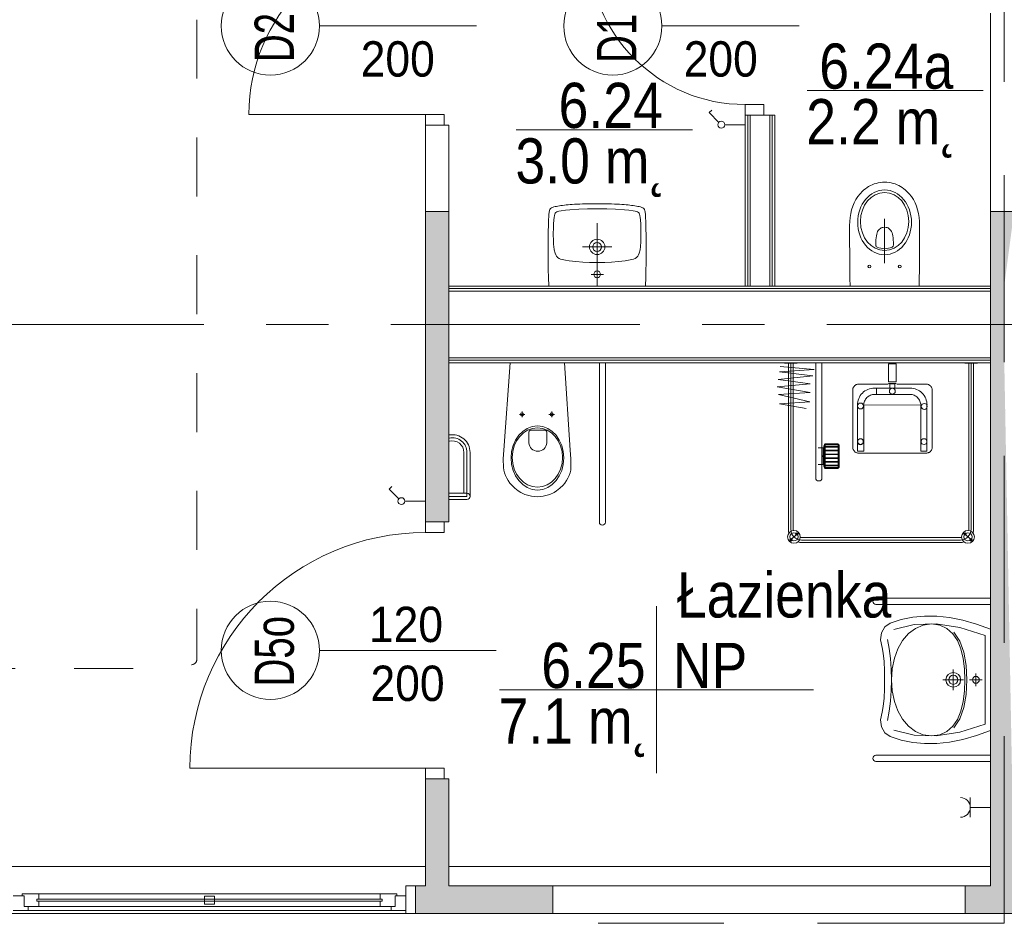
# Model space of a CAD drawing. Header units: centimetres. Extents: x -2424 to 1783, y 5 to 2907.
# Tile 30 of 94: x -529 to -28, y 103 to 564. Entities that reach past the tile are written whole.
import ezdxf

# ---------------------------------------------------------------- set-up
doc = ezdxf.new("R2010")
doc.units = ezdxf.units.CM
for name, pattern in [('Dash', [60, 30, -30]), ('Długa kreska', [142.875, 95.25, -47.625]), ('Oś', [222.25, 127, -31.75, 31.75, -31.75])]:
    doc.linetypes.add(name, pattern=pattern)
for name, color, linetype, lineweight in [('A-ANNO-NOTE', 131, 'Continuous', 9), ('A-AREA-IDEN', 2, 'Continuous', 13), ('A-DETL', 90, 'Continuous', 9), ('A-DETL-GENF', 92, 'Continuous', 13), ('A-DETL-MEDM', 33, 'Continuous', 13), ('A-DOOR', 31, 'Continuous', 13), ('A-GLAZ', 151, 'Continuous', 13), ('A-WALL', 113, 'Continuous', 13), ('A-WALL-FNSH', 113, 'Continuous', 13), ('E-ELEC-EQPM', 71, 'Continuous', 9), ('P-SANR-FIXT', 6, 'Continuous', 9), ('S-GRID', 1, 'Continuous', 13)]:
    doc.layers.add(name, color=color, linetype=linetype, lineweight=lineweight)
doc.layers.add('A-WALL-PATT', color=111, linetype='Continuous', lineweight=13, plot=False)
doc.styles.add('Arial', font='arial.ttf', dxfattribs={"width": 0.9, "height": 18})
doc.styles.add('Arial_1', font='arial.ttf', dxfattribs={"width": 0.7, "height": 20})
doc.styles.add('Arial_10', font='arial.ttf', dxfattribs={"width": 0.85, "height": 23})

msp = doc.modelspace()

# ---------------------------------------------------------------- linework, layer by layer
at = {"layer": 'A-ANNO-NOTE', "color": 251, "lineweight": 9}
for p, q in [((-296.62, 560.33), (-376.62, 560.33)), ((-296.62, 560.33), (-376.62, 560.33)), ((-132.12, 560.33), (-202.12, 560.33)), ((-132.12, 560.33), (-202.12, 560.33)), ((-286.62, 242.33), (-376.62, 242.33)), ((-286.62, 242.33), (-376.62, 242.33))]:
    msp.add_line(p, q, dxfattribs=at)
for centre in [(-401.62, 560.33), (-227.12, 560.33), (-401.62, 242.33)]:
    msp.add_circle(centre, 25, dxfattribs=at)
at = {"layer": 'A-AREA-IDEN', "color": 251, "lineweight": 9}
for p, q in [((-38.41, 527.51), (-128.16, 527.51)), ((-186.59, 507.51), (-276.35, 507.51)), ((-204.9, 264.78), (-204.9, 222.28)), ((-195.15, 222.28), (-284.9, 222.28)), ((-284.9, 222.28), (-124.9, 222.28)), ((-204.9, 222.28), (-204.9, 179.78))]:
    msp.add_line(p, q, dxfattribs=at)
at = {"layer": 'A-DETL', "color": 251, "linetype": 'Długa kreska', "lineweight": 9}
for q in [(-27.62, 800.33), (-234.62, 103.33)]:
    msp.add_line((-27.62, 103.33), q, dxfattribs=at)
at = {"layer": 'A-DETL', "color": 251, "linetype": 'Dash', "lineweight": 9}
msp.add_open_spline([(-561.62, 233.02), (-511.61, 233.02), (-497.78, 233.02), (-439.12, 233.02), (-439.12, 251.36), (-439.12, 296.62), (-439.12, 1289.33), (-439.12, 1326.28), (-439.12, 1329.11), (-439.12, 1432.79), (-439.12, 1435.62), (-439.12, 1472.57), (-476.08, 1472.57), (-478.91, 1472.57), (-555.62, 1472.57)], degree=3, knots=[0, 0, 0, 0, 1.339676, 2.332925, 3.669947, 15.221807, 26.977257, 38.268666, 39.837617, 41.033347, 42.602298, 43.441538, 44.280778, 45.554838, 45.554838, 45.554838, 45.554838], dxfattribs=at)
at = {"layer": 'A-DETL-GENF', "color": 251, "lineweight": 9}
for p, q in [((-150.12, 520.33), (-159.62, 520.33)), ((-159.62, 520.33), (-159.62, 514.83)), ((-150.12, 514.83), (-150.12, 520.33)), ((-322.62, 515.33), (-313.12, 515.33)), ((-322.62, 509.83), (-322.62, 515.33)), ((-313.12, 515.33), (-313.12, 509.83)), ((-159.62, 514.83), (-150.12, 514.83)), ((-313.12, 509.83), (-322.62, 509.83)), ((-322.62, 302.33), (-322.62, 307.83)), ((-322.62, 307.83), (-313.12, 307.83)), ((-313.12, 307.83), (-313.12, 302.33)), ((-313.12, 302.33), (-322.62, 302.33)), ((-322.62, 182.33), (-313.12, 182.33)), ((-322.62, 176.83), (-322.62, 182.33)), ((-313.12, 182.33), (-313.12, 176.83)), ((-313.12, 176.83), (-322.62, 176.83))]:
    msp.add_line(p, q, dxfattribs=at)
at = {"layer": 'A-DETL-MEDM', "color": 251, "lineweight": 9}
for p, q in [((-150.12, 520.33), (-159.62, 520.33)), ((-159.62, 520.33), (-159.62, 514.83)), ((-150.12, 514.83), (-150.12, 520.33)), ((-313.12, 515.33), (-322.62, 515.33)), ((-322.62, 515.33), (-322.62, 509.83)), ((-313.12, 509.83), (-313.12, 515.33)), ((-159.62, 514.83), (-150.12, 514.83)), ((-322.62, 509.83), (-313.12, 509.83)), ((-322.62, 302.33), (-322.62, 307.83)), ((-322.62, 307.83), (-313.12, 307.83)), ((-313.12, 307.83), (-313.12, 302.33)), ((-313.12, 302.33), (-322.62, 302.33)), ((-313.12, 182.33), (-322.62, 182.33)), ((-322.62, 182.33), (-322.62, 176.83)), ((-313.12, 176.83), (-313.12, 182.33)), ((-322.62, 176.83), (-313.12, 176.83))]:
    msp.add_line(p, q, dxfattribs=at)
at = {"layer": 'A-DOOR', "color": 251, "lineweight": 9}
for p, q in [((-322.62, 515.33), (-412.62, 515.33)), ((-322.62, 182.33), (-442.62, 182.33))]:
    msp.add_line(p, q, dxfattribs=at)
for centre, radius, start, end in [((-322.62, 515.33), 90, 90, 180), ((-159.62, 600.33), 80, 180, 270), ((-322.62, 182.33), 120, 90, 180)]:
    msp.add_arc(centre, radius, start, end, dxfattribs=at)
at = {"layer": 'A-GLAZ', "color": 251, "lineweight": 9}
for p, q in [((-527.12, 117.33), (-532.62, 117.33)), ((-519.62, 118.33), (-528.12, 118.33)), ((-528.12, 118.33), (-528.12, 117.33)), ((-528.12, 117.33), (-527.12, 117.33)), ((-527.12, 117.33), (-527.12, 111.83)), ((-527.12, 111.83), (-527.12, 117.33)), ((-344.62, 115.58), (-520.62, 115.58)), ((-520.62, 115.58), (-520.62, 114.58)), ((-520.62, 114.58), (-520.62, 115.58)), ((-520.62, 115.58), (-519.62, 115.58)), ((-519.62, 115.58), (-519.62, 118.33)), ((-519.62, 118.33), (-345.62, 118.33)), ((-430.12, 117.08), (-435.12, 117.08)), ((-435.12, 117.08), (-435.12, 113.08)), ((-430.12, 113.08), (-430.12, 117.08)), ((-345.62, 118.33), (-345.62, 115.58)), ((-337.12, 118.33), (-345.62, 118.33)), ((-345.62, 115.58), (-344.62, 115.58)), ((-344.62, 114.58), (-344.62, 115.58)), ((-344.62, 115.58), (-344.62, 114.58)), ((-338.12, 111.83), (-338.12, 117.33)), ((-338.12, 117.33), (-337.12, 117.33)), ((-338.12, 117.33), (-338.12, 111.83)), ((-332.62, 117.33), (-338.12, 117.33)), ((-337.12, 117.33), (-337.12, 118.33)), ((-332.62, 109.83), (-332.62, 117.33)), ((-527.12, 111.83), (-519.62, 111.83)), ((-525.12, 111.83), (-527.12, 111.83)), ((-525.12, 109.83), (-525.12, 111.83)), ((-520.62, 114.58), (-344.62, 114.58)), ((-519.62, 114.58), (-520.62, 114.58)), ((-519.62, 111.83), (-519.62, 114.58)), ((-519.62, 111.83), (-345.62, 111.83)), ((-435.12, 113.08), (-430.12, 113.08)), ((-344.62, 114.58), (-345.62, 114.58)), ((-345.62, 114.58), (-345.62, 111.83)), ((-345.62, 111.83), (-338.12, 111.83)), ((-338.12, 111.83), (-340.12, 111.83)), ((-340.12, 111.83), (-340.12, 109.83)), ((-532.62, 109.83), (-525.12, 109.83)), ((-332.62, 109.83), (-532.62, 109.83)), ((-525.12, 109.83), (-340.12, 109.83)), ((-340.12, 109.83), (-332.62, 109.83))]:
    msp.add_line(p, q, dxfattribs=at)
at = {"layer": 'A-WALL', "color": 251, "lineweight": 9}
for p, q in [((-34.62, 566.83), (-34.62, 465.83)), ((-158.37, 514.83), (-158.37, 427.83)), ((-157.12, 514.83), (-157.12, 427.83)), ((-147.12, 514.83), (-150.12, 514.83)), ((-147.12, 514.83), (-147.12, 427.83)), ((-145.87, 514.83), (-145.87, 427.83)), ((-322.62, 509.83), (-322.62, 465.83)), ((-310.62, 509.83), (-313.12, 509.83)), ((-310.62, 465.83), (-310.62, 509.83)), ((-322.62, 465.83), (-322.62, 307.83)), ((-310.62, 465.83), (-322.62, 465.83)), ((-310.62, 307.83), (-310.62, 465.83)), ((-34.62, 465.83), (-34.62, 122.33)), ((-22.62, 465.83), (-34.62, 465.83)), ((-34.62, 426.58), (-310.62, 426.58)), ((-157.12, 427.83), (-147.12, 427.83)), ((-310.62, 425.33), (-310.62, 391.33)), ((-34.62, 425.33), (-310.62, 425.33)), ((-34.62, 391.33), (-34.62, 425.33)), ((-34.62, 391.33), (-310.62, 391.33)), ((-34.62, 390.08), (-310.62, 390.08)), ((-313.12, 307.83), (-310.62, 307.83)), ((-322.62, 176.83), (-322.62, 122.33)), ((-310.62, 176.83), (-313.12, 176.83)), ((-310.62, 122.33), (-310.62, 176.83)), ((-555.62, 132.33), (-322.62, 132.33)), ((-310.62, 132.33), (-34.62, 132.33)), ((-327.62, 122.33), (-332.62, 122.33)), ((-332.62, 122.33), (-332.62, 117.33)), ((-322.62, 122.33), (-327.62, 122.33)), ((-327.62, 122.33), (-327.62, 108.33)), ((-257.62, 122.33), (-310.62, 122.33)), ((-257.62, 108.33), (-257.62, 122.33)), ((-47.62, 122.33), (-257.62, 122.33)), ((-34.62, 122.33), (-47.62, 122.33)), ((-47.62, 122.33), (-47.62, 108.33)), ((-332.62, 108.33), (-913.62, 108.33)), ((-332.62, 109.83), (-332.62, 108.33)), ((-332.62, 108.33), (-327.62, 108.33)), ((-327.62, 108.33), (-257.62, 108.33)), ((-257.62, 108.33), (-47.62, 108.33)), ((-47.62, 108.33), (22.38, 108.33))]:
    msp.add_line(p, q, dxfattribs=at)
at = {"layer": 'A-WALL-FNSH', "color": 251, "lineweight": 9}
for p, q in [((-159.62, 514.83), (-159.62, 427.83)), ((-144.62, 514.83), (-147.12, 514.83)), ((-144.62, 427.83), (-144.62, 514.83)), ((-34.62, 427.83), (-310.62, 427.83)), ((-310.62, 388.83), (-34.62, 388.83))]:
    msp.add_line(p, q, dxfattribs=at)
at = {"layer": 'A-WALL-PATT', "color": 251, "linetype": 'Continuous', "lineweight": 9, "extrusion": (0, 0, -1)}
for points in [[(322.62, 307.83), (310.62, 465.83), (322.62, 465.83)], [(310.62, 465.83), (322.62, 307.83), (313.12, 307.83)], [(310.62, 465.83), (313.12, 307.83), (310.62, 307.83)], [(22.62, 122.33), (34.62, 465.83), (34.62, 122.33)], [(34.62, 465.83), (22.62, 122.33), (27.62, 388.33)], [(34.62, 465.83), (27.62, 388.33), (27.62, 428.33)], [(27.62, 428.33), (22.62, 465.83), (34.62, 465.83)], [(322.62, 122.33), (310.62, 176.83), (322.62, 176.83)], [(310.62, 176.83), (322.62, 122.33), (313.12, 122.33)], [(310.62, 176.83), (313.12, 122.33), (310.62, 122.33)], [(327.62, 108.33), (257.62, 122.33), (327.62, 122.33)], [(257.62, 122.33), (327.62, 108.33), (257.62, 108.33)], [(47.62, 108.33), (-22.38, 122.33), (47.62, 122.33)], [(-22.38, 122.33), (47.62, 108.33), (-22.38, 108.33)]]:
    msp.add_solid(points, dxfattribs=at)
at = {"layer": 'E-ELEC-EQPM', "color": 251, "lineweight": 9}
for p, q in [((-178.05, 516.21), (-176.74, 517.52)), ((-173.11, 511.26), (-178.05, 516.21)), ((-170.12, 510.03), (-159.62, 510.03)), ((-341.05, 324.51), (-339.74, 325.82)), ((-336.11, 319.56), (-341.05, 324.51)), ((-333.12, 318.33), (-322.62, 318.33)), ((-44.96, 167.33), (-44.96, 157.33)), ((-44.96, 162.33), (-34.62, 162.33))]:
    msp.add_line(p, q, dxfattribs=at)
for centre in [(-171.87, 510.03), (-334.87, 318.33)]:
    msp.add_circle(centre, 1.75, dxfattribs=at)
msp.add_arc((-49.96, 162.33), 5, 270, 90, dxfattribs=at)
at = {"layer": 'P-SANR-FIXT', "color": 251, "lineweight": 9}
for p, q in [((-99.14, 476.85), (-99.86, 476.21)), ((-98.4, 477.45), (-99.14, 476.85)), ((-97.59, 478.01), (-98.4, 477.45)), ((-96.75, 478.53), (-97.59, 478.01)), ((-95.86, 479.03), (-96.75, 478.53)), ((-94.95, 479.47), (-95.86, 479.03)), ((-93.99, 479.86), (-94.95, 479.47)), ((-92.98, 480.18), (-93.99, 479.86)), ((-91.94, 480.46), (-92.98, 480.18)), ((-90.88, 480.65), (-91.94, 480.46)), ((-89.77, 480.78), (-90.88, 480.65)), ((-88.61, 480.83), (-89.77, 480.78)), ((-87.48, 480.78), (-88.61, 480.83)), ((-86.37, 480.65), (-87.48, 480.78)), ((-85.31, 480.46), (-86.37, 480.65)), ((-84.27, 480.18), (-85.31, 480.46)), ((-83.26, 479.86), (-84.27, 480.18)), ((-82.3, 479.47), (-83.26, 479.86)), ((-81.38, 479.03), (-82.3, 479.47)), ((-80.5, 478.53), (-81.38, 479.03)), ((-79.66, 478.01), (-80.5, 478.53)), ((-78.84, 477.45), (-79.66, 478.01)), ((-78.1, 476.85), (-78.84, 477.45)), ((-77.39, 476.21), (-78.1, 476.85)), ((-103.31, 471.9), (-104.15, 470.27)), ((-102.32, 473.45), (-103.31, 471.9)), ((-101.16, 474.88), (-102.32, 473.45)), ((-99.86, 476.21), (-101.16, 474.88)), ((-76.08, 474.88), (-77.39, 476.21)), ((-74.92, 473.45), (-76.08, 474.88)), ((-73.94, 471.9), (-74.92, 473.45)), ((-73.1, 470.27), (-73.94, 471.9)), ((-259.23, 466.79), (-259.41, 466.2)), ((-259.33, 466.5), (-259.23, 466.79)), ((-259.23, 466.79), (-258.88, 467.3)), ((-258.88, 467.3), (-259.23, 466.79)), ((-258.88, 467.3), (-258.43, 467.67)), ((-258.43, 467.67), (-258.88, 467.3)), ((-258.43, 467.67), (-257.87, 467.93)), ((-257.87, 467.93), (-258.43, 467.67)), ((-257.87, 467.93), (-257.23, 468.15)), ((-257.23, 468.15), (-257.87, 467.93)), ((-257.23, 468.15), (-256.56, 468.33)), ((-256.56, 468.33), (-257.23, 468.15)), ((-256.56, 468.33), (-255.87, 468.47)), ((-255.87, 468.47), (-256.56, 468.33)), ((-255.87, 468.47), (-255.12, 468.63)), ((-255.12, 468.63), (-255.87, 468.47)), ((-255.12, 468.63), (-254.35, 468.73)), ((-254.35, 468.73), (-255.12, 468.63)), ((-254.35, 468.73), (-253.55, 468.87)), ((-253.55, 468.87), (-254.35, 468.73)), ((-253.55, 468.87), (-252.73, 468.97)), ((-252.73, 468.97), (-253.55, 468.87)), ((-252.73, 468.97), (-251.82, 469.08)), ((-251.82, 469.08), (-252.73, 468.97)), ((-251.82, 469.08), (-250.89, 469.19)), ((-250.89, 469.19), (-251.82, 469.08)), ((-251.26, 466.58), (-249.03, 466.76)), ((-250.89, 469.19), (-249.9, 469.27)), ((-249.9, 469.27), (-250.89, 469.19)), ((-249.9, 469.27), (-248.87, 469.35)), ((-248.87, 469.35), (-249.9, 469.27)), ((-249.03, 466.76), (-244.52, 467)), ((-248.87, 469.35), (-247.77, 469.45)), ((-247.77, 469.45), (-248.87, 469.35)), ((-247.77, 469.45), (-246.58, 469.53)), ((-246.58, 469.53), (-247.77, 469.45)), ((-246.58, 469.53), (-245.32, 469.59)), ((-245.32, 469.59), (-246.58, 469.53)), ((-245.32, 469.59), (-243.97, 469.67)), ((-243.97, 469.67), (-245.32, 469.59)), ((-244.52, 467), (-240.02, 467.14)), ((-243.97, 469.67), (-242.5, 469.72)), ((-242.5, 469.72), (-243.97, 469.67)), ((-242.5, 469.72), (-240.9, 469.77)), ((-240.9, 469.77), (-242.5, 469.72)), ((-240.9, 469.77), (-239.17, 469.8)), ((-239.17, 469.8), (-240.9, 469.77)), ((-240.02, 467.14), (-237.76, 467.22)), ((-239.17, 469.8), (-237.23, 469.83)), ((-237.23, 469.83), (-239.17, 469.8)), ((-237.76, 467.22), (-236.59, 467.24)), ((-237.23, 469.83), (-232.99, 469.83)), ((-232.99, 469.83), (-237.23, 469.83)), ((-236.59, 467.24), (-235.92, 467.24)), ((-235.92, 467.24), (-235.12, 467.27)), ((-235.12, 467.27), (-234.32, 467.24)), ((-234.32, 467.24), (-233.63, 467.24)), ((-233.63, 467.24), (-232.49, 467.22)), ((-232.99, 469.83), (-231.07, 469.8)), ((-231.07, 469.8), (-232.99, 469.83)), ((-232.49, 467.22), (-230.22, 467.14)), ((-231.07, 469.8), (-229.32, 469.77)), ((-229.32, 469.77), (-231.07, 469.8)), ((-230.22, 467.14), (-225.72, 467)), ((-229.32, 469.77), (-227.75, 469.72)), ((-227.75, 469.72), (-229.32, 469.77)), ((-227.75, 469.72), (-226.28, 469.67)), ((-226.28, 469.67), (-227.75, 469.72)), ((-226.28, 469.67), (-224.92, 469.59)), ((-224.92, 469.59), (-226.28, 469.67)), ((-225.72, 467), (-221.22, 466.76)), ((-224.92, 469.59), (-223.64, 469.53)), ((-223.64, 469.53), (-224.92, 469.59)), ((-223.64, 469.53), (-222.47, 469.45)), ((-222.47, 469.45), (-223.64, 469.53)), ((-222.47, 469.45), (-221.38, 469.35)), ((-221.38, 469.35), (-222.47, 469.45)), ((-221.38, 469.35), (-220.32, 469.27)), ((-220.32, 469.27), (-221.38, 469.35)), ((-221.22, 466.76), (-218.98, 466.58)), ((-220.32, 469.27), (-219.33, 469.19)), ((-219.33, 469.19), (-220.32, 469.27)), ((-219.33, 469.19), (-218.4, 469.08)), ((-218.4, 469.08), (-219.33, 469.19)), ((-218.4, 469.08), (-217.52, 468.97)), ((-217.52, 468.97), (-218.4, 469.08)), ((-217.52, 468.97), (-216.69, 468.87)), ((-216.69, 468.87), (-217.52, 468.97)), ((-216.69, 468.87), (-215.87, 468.73)), ((-215.87, 468.73), (-216.69, 468.87)), ((-215.87, 468.73), (-215.12, 468.63)), ((-215.12, 468.63), (-215.87, 468.73)), ((-215.12, 468.63), (-214.38, 468.47)), ((-214.38, 468.47), (-215.12, 468.63)), ((-214.38, 468.47), (-213.66, 468.33)), ((-213.66, 468.33), (-214.38, 468.47)), ((-213.66, 468.33), (-212.99, 468.15)), ((-212.99, 468.15), (-213.66, 468.33)), ((-212.99, 468.15), (-212.38, 467.93)), ((-212.38, 467.93), (-212.99, 468.15)), ((-212.38, 467.93), (-211.82, 467.67)), ((-211.82, 467.67), (-212.38, 467.93)), ((-211.82, 467.67), (-211.34, 467.3)), ((-211.34, 467.3), (-211.82, 467.67)), ((-211.34, 467.3), (-211.02, 466.79)), ((-211.02, 466.79), (-211.34, 467.3)), ((-211.02, 466.79), (-210.81, 466.2)), ((-105.43, 466.72), (-105.85, 464.82)), ((-104.86, 468.54), (-105.43, 466.72)), ((-104.15, 470.27), (-104.86, 468.54)), ((-72.38, 468.54), (-73.1, 470.27)), ((-71.82, 466.72), (-72.38, 468.54)), ((-71.37, 464.82), (-71.82, 466.72)), ((-259.87, 461.44), (-259.84, 462.1)), ((-259.84, 462.1), (-259.81, 462.77)), ((-259.81, 462.77), (-259.79, 463.41)), ((-259.79, 463.41), (-259.76, 464.05)), ((-259.76, 464.05), (-259.71, 464.63)), ((-259.71, 464.63), (-259.63, 465.19)), ((-259.63, 465.19), (-259.55, 465.7)), ((-259.55, 465.7), (-259.44, 466.2)), ((-259.44, 466.2), (-259.33, 466.5)), ((-257.33, 459.39), (-257.15, 461.65)), ((-257.15, 461.65), (-257.02, 462.77)), ((-257.02, 462.77), (-256.83, 463.86)), ((-256.83, 463.86), (-256.67, 464.42)), ((-256.67, 464.42), (-256.48, 464.93)), ((-256.48, 464.93), (-256.32, 465.16)), ((-256.32, 465.16), (-256.14, 465.38)), ((-256.14, 465.38), (-255.66, 465.67)), ((-255.66, 465.67), (-255.15, 465.88)), ((-255.15, 465.88), (-254.59, 466.04)), ((-254.59, 466.04), (-253.5, 466.26)), ((-253.5, 466.26), (-251.26, 466.58)), ((-218.98, 466.58), (-216.75, 466.26)), ((-216.75, 466.26), (-215.65, 466.04)), ((-215.65, 466.04), (-215.1, 465.88)), ((-215.1, 465.88), (-214.56, 465.67)), ((-214.56, 465.67), (-214.08, 465.38)), ((-214.08, 465.38), (-213.9, 465.16)), ((-213.9, 465.16), (-213.76, 464.93)), ((-213.76, 464.93), (-213.55, 464.42)), ((-213.55, 464.42), (-213.42, 463.86)), ((-213.42, 463.86), (-213.23, 462.77)), ((-213.23, 462.77), (-213.1, 461.65)), ((-213.1, 461.65), (-212.91, 459.39)), ((-210.81, 466.2), (-210.7, 465.7)), ((-210.7, 465.7), (-210.59, 465.19)), ((-210.59, 465.19), (-210.54, 464.63)), ((-210.54, 464.63), (-210.49, 464.05)), ((-210.49, 464.05), (-210.46, 463.41)), ((-210.46, 463.41), (-210.43, 462.77)), ((-210.43, 462.77), (-210.41, 462.1)), ((-210.41, 462.1), (-210.38, 461.44)), ((-106.17, 462.85), (-106.37, 460.8)), ((-105.85, 464.82), (-106.17, 462.85)), ((-88.62, 439.6), (-88.62, 462.08)), ((-71.08, 462.85), (-71.37, 464.82)), ((-70.88, 460.8), (-71.08, 462.85)), ((-260.02, 455.71), (-260, 456.88)), ((-260, 456.88), (-259.97, 457.71)), ((-259.97, 458.48), (-259.94, 459.25)), ((-259.97, 457.71), (-259.97, 458.48)), ((-259.94, 459.25), (-259.92, 460)), ((-259.92, 460), (-259.89, 460.72)), ((-259.89, 460.72), (-259.87, 461.44)), ((-257.47, 454.88), (-257.41, 457.15)), ((-257.41, 457.15), (-257.33, 459.39)), ((-235.12, 427.83), (-235.12, 459.83)), ((-212.91, 459.39), (-212.8, 457.15)), ((-212.8, 457.15), (-212.78, 454.88)), ((-210.38, 461.44), (-210.35, 460.72)), ((-210.35, 460.72), (-210.33, 460)), ((-210.33, 460), (-210.3, 459.25)), ((-210.3, 459.25), (-210.27, 458.48)), ((-210.27, 458.48), (-210.27, 457.71)), ((-210.27, 457.71), (-210.25, 456.88)), ((-210.25, 456.88), (-210.22, 455.71)), ((-106.37, 460.8), (-106.44, 458.68)), ((-106.44, 458.68), (-106.44, 451.18)), ((-91.52, 456.58), (-91.15, 456.93)), ((-91.15, 456.93), (-90.76, 457.22)), ((-90.76, 457.22), (-90.34, 457.47)), ((-90.34, 457.47), (-89.92, 457.64)), ((-89.92, 457.64), (-89.5, 457.77)), ((-89.5, 457.77), (-88.61, 457.86)), ((-88.61, 457.86), (-87.75, 457.77)), ((-87.75, 457.77), (-87.33, 457.64)), ((-87.33, 457.64), (-86.88, 457.47)), ((-86.88, 457.47), (-86.49, 457.22)), ((-86.49, 457.22), (-86.09, 456.93)), ((-86.09, 456.93), (-85.73, 456.58)), ((-70.8, 458.68), (-70.88, 460.8)), ((-70.8, 451.18), (-70.8, 458.68)), ((-260.08, 452.33), (-260.05, 453.29)), ((-260.08, 451.32), (-260.08, 452.33)), ((-260.05, 454.22), (-260.02, 455.12)), ((-260.05, 453.29), (-260.05, 454.22)), ((-260.02, 455.12), (-260.02, 455.71)), ((-257.39, 450.38), (-257.47, 454.88)), ((-212.78, 454.88), (-212.86, 450.38)), ((-210.22, 455.71), (-210.19, 455.12)), ((-210.19, 455.12), (-210.19, 454.22)), ((-210.19, 454.22), (-210.17, 453.29)), ((-210.17, 453.29), (-210.17, 452.33)), ((-210.17, 452.33), (-210.14, 451.32)), ((-93.03, 451.35), (-92.93, 452.44)), ((-92.93, 452.44), (-92.8, 453.4)), ((-92.8, 453.4), (-92.66, 454.24)), ((-92.66, 454.24), (-92.43, 454.98)), ((-92.43, 454.98), (-92.16, 455.6)), ((-92.16, 455.6), (-91.87, 456.14)), ((-91.87, 456.14), (-91.52, 456.58)), ((-85.73, 456.58), (-85.38, 456.14)), ((-85.38, 456.14), (-85.08, 455.6)), ((-85.08, 455.6), (-84.81, 454.98)), ((-84.81, 454.98), (-84.59, 454.24)), ((-84.59, 454.24), (-84.42, 453.4)), ((-84.42, 453.4), (-84.29, 452.44)), ((-84.29, 452.44), (-84.22, 451.35)), ((-260.13, 446.12), (-260.1, 447.96)), ((-260.1, 449.64), (-260.08, 451.32)), ((-260.1, 447.96), (-260.1, 449.64)), ((-257.36, 449.69), (-257.39, 450.38)), ((-257.33, 449.37), (-257.36, 449.69)), ((-257.31, 448.97), (-257.33, 449.37)), ((-257.23, 448.09), (-257.31, 448.97)), ((-256.99, 446.36), (-257.23, 448.09)), ((-227.61, 447.83), (-242.61, 447.83)), ((-212.99, 448.09), (-213.26, 446.36)), ((-212.94, 448.97), (-212.99, 448.09)), ((-212.91, 449.37), (-212.94, 448.97)), ((-212.88, 449.69), (-212.91, 449.37)), ((-212.86, 450.38), (-212.88, 449.69)), ((-210.14, 451.32), (-210.14, 449.64)), ((-210.14, 449.64), (-210.12, 447.96)), ((-210.12, 447.96), (-210.12, 444.1)), ((-106.44, 451.18), (-106.42, 443.61)), ((-93.07, 450.12), (-93.03, 451.35)), ((-93.07, 448.76), (-93.07, 450.12)), ((-93.03, 448.44), (-93.07, 448.76)), ((-92.9, 448.15), (-93.03, 448.44)), ((-92.7, 447.9), (-92.9, 448.15)), ((-92.46, 447.73), (-92.7, 447.9)), ((-91.52, 447.38), (-92.46, 447.73)), ((-90.56, 447.11), (-91.52, 447.38)), ((-89.6, 446.96), (-90.56, 447.11)), ((-88.61, 446.91), (-89.6, 446.96)), ((-87.65, 446.96), (-88.61, 446.91)), ((-86.69, 447.11), (-87.65, 446.96)), ((-85.73, 447.38), (-86.69, 447.11)), ((-84.79, 447.73), (-85.73, 447.38)), ((-84.54, 447.9), (-84.79, 447.73)), ((-84.34, 448.15), (-84.54, 447.9)), ((-84.2, 448.44), (-84.34, 448.15)), ((-84.22, 451.35), (-84.17, 450.12)), ((-84.17, 448.76), (-84.2, 448.44)), ((-84.17, 450.12), (-84.17, 448.76)), ((-70.83, 443.61), (-70.8, 451.18)), ((-260.1, 444.1), (-260.13, 446.12)), ((-260.1, 441.81), (-260.1, 444.1)), ((-260.08, 439.17), (-260.1, 441.81)), ((-256.54, 444.68), (-256.99, 446.36)), ((-256.24, 443.86), (-256.54, 444.68)), ((-255.82, 443.09), (-256.24, 443.86)), ((-255.55, 442.74), (-255.82, 443.09)), ((-255.23, 442.45), (-255.55, 442.74)), ((-254.51, 441.97), (-255.23, 442.45)), ((-253.71, 441.62), (-254.51, 441.97)), ((-252.86, 441.35), (-253.71, 441.62)), ((-216.53, 441.62), (-217.36, 441.35)), ((-215.73, 441.97), (-216.53, 441.62)), ((-215.02, 442.45), (-215.73, 441.97)), ((-214.7, 442.74), (-215.02, 442.45)), ((-214.43, 443.09), (-214.7, 442.74)), ((-214, 443.86), (-214.43, 443.09)), ((-213.71, 444.68), (-214, 443.86)), ((-213.26, 446.36), (-213.71, 444.68)), ((-210.14, 441.81), (-210.17, 439.17)), ((-210.12, 444.1), (-210.14, 441.81)), ((-106.42, 443.61), (-106.37, 439.76)), ((-70.85, 439.76), (-70.83, 443.61)), ((-260.02, 436.11), (-260.08, 439.17)), ((-251.16, 440.98), (-252.86, 441.35)), ((-249.45, 440.72), (-251.16, 440.98)), ((-245.96, 440.32), (-249.45, 440.72)), ((-242.47, 440.02), (-245.96, 440.32)), ((-238.99, 439.89), (-242.47, 440.02)), ((-237.25, 439.84), (-238.99, 439.89)), ((-232.99, 439.84), (-237.25, 439.84)), ((-231.26, 439.89), (-232.99, 439.84)), ((-227.75, 440.02), (-231.26, 439.89)), ((-224.28, 440.32), (-227.75, 440.02)), ((-220.79, 440.72), (-224.28, 440.32)), ((-219.06, 440.98), (-220.79, 440.72)), ((-217.36, 441.35), (-219.06, 440.98)), ((-210.17, 439.17), (-210.22, 436.11)), ((-106.37, 439.76), (-106.32, 435.84)), ((-70.9, 435.84), (-70.85, 439.76)), ((-259.94, 432.41), (-260.02, 436.11)), ((-259.81, 427.83), (-259.94, 432.41)), ((-231.9, 433.84), (-238.16, 433.84)), ((-210.3, 432.41), (-210.43, 427.83)), ((-210.22, 436.11), (-210.3, 432.41)), ((-106.32, 435.84), (-106.27, 431.87)), ((-106.27, 431.87), (-106.17, 427.83)), ((-71.08, 427.83), (-70.98, 431.87)), ((-70.98, 431.87), (-70.9, 435.84)), ((-279.48, 388.83), (-282.64, 344.27)), ((-248.86, 344.26), (-251.68, 388.83)), ((-233.99, 307.63), (-233.99, 388.83)), ((-230.87, 307.63), (-230.87, 388.83)), ((-141.85, 386.97), (-124.5, 385.44)), ((-139.68, 388.53), (-139.68, 388.83)), ((-133.18, 388.53), (-139.68, 388.53)), ((-137.68, 388.53), (-137.68, 304.03)), ((-136.43, 388.83), (-136.43, 304.03)), ((-135.18, 388.53), (-135.18, 304.03)), ((-133.18, 388.83), (-133.18, 388.53)), ((-123.73, 388.62), (-123.73, 330.22)), ((-120.53, 330.22), (-120.53, 388.62)), ((-82.68, 388.31), (-86.59, 388.31)), ((-86.59, 388.31), (-86.59, 379.04)), ((-82.68, 388.31), (-82.68, 379.04)), ((-47.77, 388.53), (-47.77, 388.83)), ((-41.27, 388.53), (-47.77, 388.53)), ((-45.77, 388.53), (-45.77, 304.03)), ((-44.52, 388.83), (-44.52, 303.83)), ((-43.27, 388.53), (-43.27, 304.03)), ((-41.27, 388.83), (-41.27, 388.53)), ((-125.26, 382.11), (-142.88, 380.33)), ((-124.5, 385.44), (-142.11, 384.16)), ((-142.11, 384.16), (-125.26, 382.11)), ((-126.54, 378.03), (-143.39, 376.49)), ((-143.39, 376.49), (-126.54, 373.68)), ((-142.88, 380.33), (-126.54, 378.03)), ((-104.5, 376.33), (-104.64, 376.08)), ((-104.35, 376.57), (-104.5, 376.33)), ((-104.17, 376.8), (-104.35, 376.57)), ((-103.98, 377.02), (-104.17, 376.8)), ((-103.76, 377.22), (-103.98, 377.02)), ((-103.53, 377.4), (-103.76, 377.22)), ((-103.29, 377.56), (-103.53, 377.4)), ((-103.04, 377.69), (-103.29, 377.56)), ((-102.78, 377.8), (-103.04, 377.69)), ((-102.51, 377.88), (-102.78, 377.8)), ((-102.24, 377.93), (-102.51, 377.88)), ((-101.97, 377.95), (-102.24, 377.93)), ((-86.8, 377.95), (-101.97, 377.95)), ((-86.59, 379.04), (-82.68, 379.04)), ((-82.68, 378.28), (-86.58, 378.32)), ((-83.33, 378.15), (-85.93, 378.15)), ((-85.93, 378.15), (-85.93, 375.88)), ((-83.33, 375.88), (-83.33, 378.15)), ((-66.99, 377.95), (-82.4, 377.95)), ((-66.76, 377.88), (-67.02, 377.93)), ((-66.5, 377.8), (-66.99, 377.95)), ((-66.25, 377.69), (-66.5, 377.8)), ((-66, 377.55), (-66.25, 377.69)), ((-65.76, 377.39), (-66, 377.55)), ((-65.53, 377.21), (-65.76, 377.39)), ((-65.31, 377), (-65.53, 377.21)), ((-65.11, 376.79), (-65.31, 377)), ((-64.93, 376.55), (-65.11, 376.79)), ((-64.77, 376.31), (-64.93, 376.55)), ((-126.54, 373.68), (-142.62, 372.66)), ((-142.62, 372.66), (-126.79, 368.83)), ((-104.82, 375.55), (-104.87, 375.28)), ((-104.87, 375.28), (-104.87, 345.74)), ((-104.74, 375.81), (-104.82, 375.55)), ((-104.64, 376.08), (-104.74, 375.81)), ((-101.81, 370.61), (-101.44, 371.37)), ((-101.44, 371.37), (-101, 372.09)), ((-101, 372.09), (-100.5, 372.76)), ((-100.5, 372.76), (-99.94, 373.38)), ((-99.94, 373.38), (-99.32, 373.94)), ((-99.32, 373.94), (-98.65, 374.44)), ((-98.65, 374.44), (-97.93, 374.88)), ((-97.93, 374.88), (-97.17, 375.25)), ((-97.24, 371.44), (-97.64, 371.08)), ((-96.82, 371.76), (-97.24, 371.44)), ((-97.17, 375.25), (-96.38, 375.54)), ((-96.36, 372.04), (-96.82, 371.76)), ((-96.38, 375.54), (-95.54, 375.75)), ((-95.87, 372.27), (-96.36, 372.04)), ((-95.37, 372.46), (-95.87, 372.27)), ((-95.54, 375.75), (-94.68, 375.89)), ((-94.83, 372.6), (-95.37, 372.46)), ((-94.28, 372.68), (-94.83, 372.6)), ((-94.68, 375.89), (-92.72, 375.93)), ((-93.72, 372.71), (-94.28, 372.68)), ((-92.72, 372.71), (-93.72, 372.71)), ((-74.79, 375.89), (-93.35, 375.93)), ((-93.35, 372.71), (-75.75, 372.71)), ((-92.72, 375.93), (-92.72, 372.71)), ((-85.93, 375.88), (-83.33, 375.88)), ((-75.75, 372.71), (-75.18, 372.68)), ((-75.18, 372.68), (-74.64, 372.6)), ((-73.93, 375.75), (-74.79, 375.89)), ((-74.64, 372.6), (-74.1, 372.46)), ((-74.1, 372.46), (-73.6, 372.27)), ((-73.09, 375.54), (-73.93, 375.75)), ((-73.6, 372.27), (-73.11, 372.04)), ((-73.11, 372.04), (-72.66, 371.76)), ((-72.29, 375.25), (-73.09, 375.54)), ((-72.66, 371.76), (-72.23, 371.44)), ((-71.53, 374.88), (-72.29, 375.25)), ((-72.23, 371.44), (-71.84, 371.08)), ((-70.82, 374.44), (-71.53, 374.88)), ((-70.15, 373.94), (-70.82, 374.44)), ((-69.53, 373.38), (-70.15, 373.94)), ((-68.97, 372.76), (-69.53, 373.38)), ((-68.47, 372.09), (-68.97, 372.76)), ((-68.03, 371.37), (-68.47, 372.09)), ((-67.66, 370.61), (-68.03, 371.37)), ((-64.63, 376.05), (-64.77, 376.31)), ((-64.52, 375.79), (-64.63, 376.05)), ((-64.44, 375.52), (-64.52, 375.79)), ((-64.39, 375.24), (-64.44, 375.52)), ((-64.39, 374.97), (-64.39, 375.24)), ((-64.39, 345.44), (-64.39, 374.97)), ((-126.79, 368.83), (-142.11, 367.81)), ((-142.11, 367.81), (-128.58, 365.51)), ((-102.49, 367.23), (-102.45, 368.12)), ((-102.42, 343.8), (-102.49, 367.23)), ((-102.45, 368.12), (-102.31, 368.98)), ((-102.31, 368.98), (-102.1, 369.81)), ((-102.1, 369.81), (-101.81, 370.61)), ((-70.2, 367.4), (-99.27, 367.2)), ((-99.27, 367.2), (-99.27, 343.8)), ((-99.15, 368.28), (-99.24, 367.73)), ((-99.02, 368.81), (-99.15, 368.28)), ((-98.83, 369.32), (-99.02, 368.81)), ((-98.59, 369.8), (-98.83, 369.32)), ((-98.32, 370.26), (-98.59, 369.8)), ((-98, 370.69), (-98.32, 370.26)), ((-97.64, 371.08), (-98, 370.69)), ((-71.84, 371.08), (-71.48, 370.69)), ((-71.48, 370.69), (-71.16, 370.26)), ((-71.16, 370.26), (-70.88, 369.8)), ((-70.88, 369.8), (-70.65, 369.32)), ((-70.65, 369.32), (-70.46, 368.81)), ((-70.46, 368.81), (-70.32, 368.28)), ((-70.32, 368.28), (-70.24, 367.73)), ((-70.2, 343.8), (-70.2, 367.4)), ((-67.37, 369.81), (-67.66, 370.61)), ((-67.15, 368.98), (-67.37, 369.81)), ((-67.02, 368.12), (-67.15, 368.98)), ((-67.05, 367.2), (-67.05, 343.8)), ((-66.98, 367.23), (-67.02, 368.12)), ((-274.76, 362.52), (-271.94, 362.52)), ((-273.39, 363.92), (-273.39, 361.13)), ((-259.65, 362.52), (-256.83, 362.52)), ((-258.28, 363.92), (-258.28, 361.13)), ((-269.91, 353.23), (-269.91, 348.1)), ((-261.68, 354.49), (-268.99, 354.49)), ((-260.76, 348.1), (-260.76, 353.23)), ((-119.53, 336.03), (-119.53, 346.43)), ((-119.23, 336.03), (-119.23, 346.43)), ((-118.93, 336.03), (-118.93, 346.43)), ((-118.43, 347.53), (-112.83, 347.53)), ((-118.43, 347.23), (-112.83, 347.23)), ((-118.43, 346.93), (-112.83, 346.93)), ((-112.33, 346.43), (-112.33, 336.03)), ((-112.03, 346.43), (-112.03, 336.03)), ((-111.73, 346.43), (-111.73, 336.03)), ((-102.36, 348.83), (-102.37, 348.68)), ((-102.37, 348.68), (-102.36, 348.53)), ((-102.34, 348.97), (-102.36, 348.83)), ((-102.36, 348.53), (-102.34, 348.39)), ((-102.3, 349.12), (-102.34, 348.97)), ((-102.34, 348.39), (-102.3, 348.25)), ((-102.25, 349.25), (-102.3, 349.12)), ((-102.3, 348.25), (-102.25, 348.11)), ((-102.19, 349.38), (-102.25, 349.25)), ((-102.25, 348.11), (-102.19, 347.98)), ((-102.12, 349.5), (-102.19, 349.38)), ((-102.19, 347.98), (-102.12, 347.86)), ((-102.03, 349.61), (-102.12, 349.5)), ((-102.12, 347.86), (-102.03, 347.75)), ((-101.94, 349.72), (-102.03, 349.61)), ((-102.03, 347.75), (-101.94, 347.65)), ((-101.83, 349.81), (-101.94, 349.72)), ((-101.94, 347.65), (-101.83, 347.55)), ((-101.72, 349.89), (-101.83, 349.81)), ((-101.83, 347.55), (-101.72, 347.47)), ((-101.6, 349.97), (-101.72, 349.89)), ((-101.72, 347.47), (-101.6, 347.39)), ((-101.47, 350.03), (-101.6, 349.97)), ((-101.6, 347.39), (-101.47, 347.33)), ((-101.34, 350.08), (-101.47, 350.03)), ((-101.47, 347.33), (-101.34, 347.28)), ((-101.2, 350.12), (-101.34, 350.08)), ((-101.34, 347.28), (-101.2, 347.25)), ((-101.05, 350.14), (-101.2, 350.12)), ((-101.2, 347.25), (-101.05, 347.22)), ((-100.9, 350.14), (-101.05, 350.14)), ((-101.05, 347.22), (-100.9, 347.22)), ((-100.9, 347.22), (-100.75, 347.22)), ((-100.61, 350.12), (-100.75, 350.14)), ((-100.75, 347.22), (-100.61, 347.25)), ((-100.47, 350.08), (-100.61, 350.12)), ((-100.61, 347.25), (-100.47, 347.28)), ((-100.33, 350.03), (-100.47, 350.08)), ((-100.47, 347.28), (-100.33, 347.33)), ((-100.2, 349.97), (-100.33, 350.03)), ((-100.33, 347.33), (-100.2, 347.39)), ((-100.08, 349.89), (-100.2, 349.97)), ((-100.2, 347.39), (-100.08, 347.47)), ((-99.97, 349.81), (-100.08, 349.89)), ((-100.08, 347.47), (-99.97, 347.55)), ((-99.87, 349.72), (-99.97, 349.81)), ((-99.97, 347.55), (-99.87, 347.65)), ((-99.77, 349.61), (-99.87, 349.72)), ((-99.87, 347.65), (-99.77, 347.75)), ((-99.69, 349.5), (-99.77, 349.61)), ((-99.77, 347.75), (-99.69, 347.86)), ((-99.61, 349.38), (-99.69, 349.5)), ((-99.69, 347.86), (-99.61, 347.98)), ((-99.55, 349.25), (-99.61, 349.38)), ((-99.61, 347.98), (-99.55, 348.11)), ((-99.5, 349.12), (-99.55, 349.25)), ((-99.55, 348.11), (-99.5, 348.25)), ((-99.47, 348.97), (-99.5, 349.12)), ((-99.5, 348.25), (-99.47, 348.39)), ((-99.44, 348.83), (-99.47, 348.97)), ((-99.47, 348.39), (-99.44, 348.53)), ((-99.44, 348.68), (-99.44, 348.83)), ((-99.44, 348.53), (-99.44, 348.68)), ((-303.02, 343.19), (-303.02, 322.33)), ((-301.46, 343.19), (-301.46, 320.77)), ((-299.9, 343.19), (-299.9, 320.77)), ((-282.64, 344.27), (-282.95, 339.94)), ((-248.5, 339.94), (-248.86, 344.26)), ((-119.53, 345.48), (-122.53, 345.48)), ((-119.93, 336.98), (-119.93, 345.48)), ((-119.73, 336.98), (-119.73, 345.48)), ((-118.93, 346.13), (-112.33, 346.13)), ((-118.93, 345.83), (-112.33, 345.83)), ((-118.93, 344.23), (-112.33, 344.23)), ((-118.93, 343.93), (-112.33, 343.93)), ((-118.93, 342.33), (-112.33, 342.33)), ((-118.93, 342.03), (-112.33, 342.03)), ((-104.87, 345.74), (-104.87, 345.46)), ((-104.87, 345.46), (-104.82, 345.18)), ((-104.82, 345.18), (-104.75, 344.91)), ((-104.75, 344.91), (-104.65, 344.65)), ((-104.65, 344.65), (-104.52, 344.4)), ((-104.52, 344.4), (-104.37, 344.15)), ((-104.37, 344.15), (-104.2, 343.92)), ((-104.2, 343.92), (-104, 343.71)), ((-104, 343.71), (-103.79, 343.51)), ((-103.79, 343.51), (-103.57, 343.34)), ((-103.57, 343.34), (-103.33, 343.18)), ((-103.33, 343.18), (-103.07, 343.05)), ((-103.07, 343.05), (-102.81, 342.95)), ((-102.81, 342.95), (-102.54, 342.87)), ((-102.54, 342.87), (-102.26, 342.82)), ((-99.27, 343.8), (-102.42, 343.8)), ((-102.26, 342.82), (-67.3, 342.82)), ((-70.2, 343.8), (-67.05, 343.8)), ((-67.3, 342.82), (-67.02, 342.82)), ((-67.02, 342.82), (-66.74, 342.86)), ((-66.74, 342.86), (-66.47, 342.94)), ((-66.47, 342.94), (-66.21, 343.04)), ((-66.21, 343.04), (-65.95, 343.17)), ((-65.95, 343.17), (-65.71, 343.32)), ((-65.71, 343.32), (-65.48, 343.49)), ((-65.48, 343.49), (-65.27, 343.68)), ((-65.27, 343.68), (-65.07, 343.89)), ((-65.07, 343.89), (-64.9, 344.12)), ((-64.9, 344.12), (-64.75, 344.36)), ((-64.75, 344.36), (-64.62, 344.62)), ((-64.62, 344.62), (-64.51, 344.88)), ((-64.51, 344.88), (-64.43, 345.16)), ((-64.43, 345.16), (-64.39, 345.44)), ((-282.95, 339.94), (-282.9, 335.5)), ((-248.55, 335.5), (-248.5, 339.94)), ((-119.53, 336.98), (-122.53, 336.98)), ((-118.93, 340.43), (-112.33, 340.43)), ((-118.93, 340.13), (-112.33, 340.13)), ((-118.93, 338.53), (-112.33, 338.53)), ((-118.93, 338.23), (-112.33, 338.23)), ((-118.93, 336.63), (-112.33, 336.63)), ((-118.93, 336.33), (-112.33, 336.33)), ((-282.9, 335.5), (-282.65, 334.14)), ((-282.65, 334.14), (-282.27, 332.74)), ((-282.27, 332.74), (-281.77, 331.37)), ((-281.77, 331.37), (-281.15, 330.04)), ((-250.01, 330.04), (-249.39, 331.37)), ((-249.39, 331.37), (-248.89, 332.74)), ((-248.89, 332.74), (-248.51, 334.14)), ((-248.51, 334.14), (-248.55, 335.5)), ((-112.83, 335.53), (-118.43, 335.53)), ((-112.83, 335.23), (-118.43, 335.23)), ((-112.83, 334.93), (-118.43, 334.93)), ((-281.15, 330.04), (-280.42, 328.77)), ((-280.42, 328.77), (-279.59, 327.57)), ((-279.59, 327.57), (-278.66, 326.44)), ((-278.66, 326.44), (-277.06, 324.87)), ((-254.1, 324.87), (-252.5, 326.44)), ((-252.5, 326.44), (-251.57, 327.57)), ((-251.57, 327.57), (-250.74, 328.77)), ((-250.74, 328.77), (-250.01, 330.04)), ((-310.62, 322.33), (-301.46, 322.33)), ((-277.06, 324.87), (-275.33, 323.56)), ((-275.33, 323.56), (-274.07, 322.79)), ((-274.07, 322.79), (-271.95, 321.77)), ((-271.95, 321.77), (-270.52, 321.31)), ((-270.52, 321.31), (-268.52, 320.84)), ((-262.64, 320.84), (-260.64, 321.31)), ((-260.64, 321.31), (-259.2, 321.77)), ((-259.2, 321.77), (-257.09, 322.79)), ((-257.09, 322.79), (-255.83, 323.56)), ((-255.83, 323.56), (-254.1, 324.87)), ((-301.46, 320.77), (-310.62, 320.77)), ((-301.46, 319.21), (-310.62, 319.21)), ((-268.52, 320.84), (-267.06, 320.65)), ((-267.06, 320.65), (-265.58, 320.58)), ((-265.58, 320.58), (-264.1, 320.65)), ((-264.1, 320.65), (-262.64, 320.84)), ((-132.38, 302.58), (-137.26, 297.7)), ((-48.57, 302.58), (-43.69, 297.7)), ((-50.02, 299.78), (-130.93, 299.78)), ((-130.93, 298.53), (-50.02, 298.53)), ((-50.02, 297.28), (-130.93, 297.28)), ((-34.62, 268.93), (-93.02, 268.93)), ((-93.02, 265.73), (-34.62, 265.73)), ((-85.74, 256.21), (-88.59, 254.25)), ((-80.13, 258.05), (-85.74, 256.21)), ((-74.31, 259.24), (-80.13, 258.05)), ((-68.27, 259.8), (-74.31, 259.24)), ((-62, 259.72), (-68.27, 259.8)), ((-55.51, 259.01), (-62, 259.72)), ((-48.79, 257.67), (-55.51, 259.01)), ((-41.83, 255.71), (-48.79, 257.67)), ((-90.21, 251.32), (-90.63, 247.72)), ((-88.59, 254.25), (-90.21, 251.32)), ((-73.61, 255.46), (-83.91, 253)), ((-72.95, 253.51), (-76.43, 250.86)), ((-62.36, 255.78), (-73.61, 255.46)), ((-69.04, 255.19), (-72.95, 253.51)), ((-64.76, 255.77), (-69.04, 255.19)), ((-60.46, 255.18), (-64.76, 255.77)), ((-50.27, 253.91), (-62.36, 255.78)), ((-56.84, 253.49), (-60.46, 255.18)), ((-53.89, 250.83), (-56.84, 253.49)), ((-53.36, 251.58), (-50.34, 247.08)), ((-37.42, 249.83), (-50.27, 253.91)), ((-34.62, 253.13), (-41.83, 255.71)), ((-90.63, 247.72), (-89.9, 243.79)), ((-86.26, 243.23), (-87.13, 247.94)), ((-79.42, 247.36), (-81.85, 243.14)), ((-76.43, 250.86), (-79.42, 247.36)), ((-51.55, 247.32), (-53.89, 250.83)), ((-49.79, 243.08), (-51.55, 247.32)), ((-50.34, 247.08), (-48.25, 241.33)), ((-37.42, 227.33), (-37.42, 249.83)), ((-89.9, 243.79), (-89.35, 240.97)), ((-89.35, 240.97), (-88.92, 236.74)), ((-85.7, 238.15), (-86.26, 243.23)), ((-81.85, 243.14), (-83.66, 238.31)), ((-48.58, 238.25), (-49.79, 243.08)), ((-48.25, 241.33), (-47.05, 234.63)), ((-88.92, 236.74), (-88.66, 231.93)), ((-85.36, 232.81), (-85.7, 238.15)), ((-83.66, 238.31), (-84.79, 233.01)), ((-47.88, 232.93), (-48.58, 238.25)), ((-88.66, 231.93), (-88.63, 227.33)), ((-85.15, 227.31), (-85.36, 232.81)), ((-84.79, 233.01), (-85.19, 227.34)), ((-55.09, 230.78), (-53.64, 231.08)), ((-53.64, 221.98), (-53.64, 232.67)), ((-53.64, 231.08), (-52.18, 230.78)), ((-47.66, 227.26), (-47.88, 232.93)), ((-47.05, 234.63), (-46.66, 227.26)), ((-88.63, 227.33), (-88.66, 222.73)), ((-85.36, 221.81), (-85.15, 227.31)), ((-85.19, 227.34), (-84.79, 221.67)), ((-58.89, 227.33), (-48.39, 227.33)), ((-57.39, 227.33), (-57.09, 228.78)), ((-57.09, 225.87), (-57.39, 227.33)), ((-57.09, 228.78), (-56.29, 229.98)), ((-56.29, 224.68), (-57.09, 225.87)), ((-56.29, 229.98), (-55.09, 230.78)), ((-55.94, 227.33), (-55.76, 228.22)), ((-55.76, 226.43), (-55.94, 227.33)), ((-55.76, 228.22), (-55.26, 228.95)), ((-55.26, 225.7), (-55.76, 226.43)), ((-55.26, 228.95), (-54.53, 229.45)), ((-54.53, 229.45), (-53.64, 229.63)), ((-53.64, 229.63), (-52.74, 229.45)), ((-52.74, 229.45), (-52.01, 228.95)), ((-52.18, 230.78), (-50.99, 229.98)), ((-52.01, 228.95), (-51.52, 228.22)), ((-51.52, 226.43), (-52.01, 225.7)), ((-51.52, 228.22), (-51.34, 227.33)), ((-51.34, 227.33), (-51.52, 226.43)), ((-50.99, 229.98), (-50.18, 228.78)), ((-50.18, 225.87), (-50.99, 224.68)), ((-50.18, 228.78), (-49.89, 227.33)), ((-49.89, 227.33), (-50.18, 225.87)), ((-47.88, 221.59), (-47.66, 227.26)), ((-46.66, 227.26), (-47.05, 219.88)), ((-45.35, 227.33), (-38.85, 227.33)), ((-43.85, 227.33), (-43.71, 228.01)), ((-43.71, 226.65), (-43.85, 227.33)), ((-43.71, 228.01), (-43.34, 228.56)), ((-43.34, 226.09), (-43.71, 226.65)), ((-43.34, 228.56), (-42.78, 228.94)), ((-42.78, 225.71), (-43.34, 226.09)), ((-42.78, 228.94), (-42.1, 229.08)), ((-42.1, 230.58), (-42.1, 224.07)), ((-42.1, 229.08), (-41.42, 228.94)), ((-41.42, 228.94), (-40.86, 228.56)), ((-40.86, 226.09), (-41.42, 225.71)), ((-40.86, 228.56), (-40.49, 228.01)), ((-40.49, 226.65), (-40.86, 226.09)), ((-40.49, 228.01), (-40.35, 227.33)), ((-40.35, 227.33), (-40.49, 226.65)), ((-37.42, 204.82), (-37.42, 227.33)), ((-88.66, 222.73), (-88.92, 217.91)), ((-85.7, 216.47), (-85.36, 221.81)), ((-84.79, 221.67), (-83.66, 216.34)), ((-55.09, 223.87), (-56.29, 224.68)), ((-54.53, 225.21), (-55.26, 225.7)), ((-53.64, 223.57), (-55.09, 223.87)), ((-53.64, 225.02), (-54.53, 225.21)), ((-52.74, 225.21), (-53.64, 225.02)), ((-52.18, 223.87), (-53.64, 223.57)), ((-52.01, 225.7), (-52.74, 225.21)), ((-50.99, 224.68), (-52.18, 223.87)), ((-48.58, 216.27), (-47.88, 221.59)), ((-42.1, 225.57), (-42.78, 225.71)), ((-41.42, 225.71), (-42.1, 225.57)), ((-88.92, 217.91), (-89.35, 213.68)), ((-86.26, 211.39), (-85.7, 216.47)), ((-83.66, 216.34), (-81.85, 211.49)), ((-49.79, 211.44), (-48.58, 216.27)), ((-47.05, 219.88), (-48.25, 213.19)), ((-89.9, 210.86), (-90.63, 206.93)), ((-89.35, 213.68), (-89.9, 210.86)), ((-87.13, 206.68), (-86.26, 211.39)), ((-81.85, 211.49), (-79.42, 207.24)), ((-51.55, 207.2), (-49.79, 211.44)), ((-48.25, 213.19), (-50.34, 207.44)), ((-90.63, 206.93), (-90.21, 203.33)), ((-79.42, 207.24), (-76.43, 203.71)), ((-53.89, 203.69), (-51.55, 207.2)), ((-50.34, 207.44), (-53.36, 202.94)), ((-90.21, 203.33), (-88.59, 200.4)), ((-83.91, 201.65), (-73.61, 199.19)), ((-76.43, 203.71), (-72.95, 201.04)), ((-72.95, 201.04), (-69.04, 199.34)), ((-62.36, 198.87), (-50.27, 200.74)), ((-60.46, 199.34), (-56.84, 201.02)), ((-56.84, 201.02), (-53.89, 203.69)), ((-50.27, 200.74), (-37.42, 204.82)), ((-41.83, 198.94), (-34.62, 201.52)), ((-88.59, 200.4), (-85.74, 198.44)), ((-85.74, 198.44), (-80.13, 196.6)), ((-80.13, 196.6), (-74.31, 195.41)), ((-73.61, 199.19), (-62.36, 198.87)), ((-69.04, 199.34), (-64.76, 198.75)), ((-64.76, 198.75), (-60.46, 199.34)), ((-55.51, 195.64), (-48.79, 196.98)), ((-48.79, 196.98), (-41.83, 198.94)), ((-74.31, 195.41), (-68.27, 194.85)), ((-68.27, 194.85), (-62, 194.93)), ((-62, 194.93), (-55.51, 195.64)), ((-93.02, 188.93), (-34.62, 188.93)), ((-93.02, 185.73), (-34.62, 185.73))]:
    msp.add_line(p, q, dxfattribs=at)
for centre, radius in [((-235.11, 447.83), 3.92), ((-235.11, 447.83), 2.28), ((-96.37, 437.83), 0.752), ((-80.88, 437.83), 0.752), ((-235.12, 433.84), 1.72), ((-84.7, 374.33), 1.5), ((-100.89, 366.77), 1.5), ((-68.41, 366.59), 1.5), ((-273.39, 362.52), 0.825), ((-258.28, 362.52), 0.825), ((-100.97, 348.59), 1.5), ((-68.54, 348.65), 1.5), ((-134.82, 300.14), 3.25), ((-134.82, 300.14), 2.1), ((-133.33, 301.62), 0.62), ((-133.33, 301.62), 0.32), ((-46.13, 300.14), 3.25), ((-47.61, 301.62), 0.62), ((-46.13, 300.14), 2.1), ((-47.61, 301.62), 0.32), ((-136.3, 298.65), 0.62), ((-136.3, 298.65), 0.32), ((-44.64, 298.65), 0.62), ((-44.64, 298.65), 0.32)]:
    msp.add_circle(centre, radius, dxfattribs=at)
for centre, radius, start, end in [((-308.87, 343.19), 8.97, 0, 99.9996), ((-268.74, 353.35), 1.17, 102.2339, 185.8899), ((-261.93, 353.35), 1.17, 354.1101, 77.7661), ((-308.87, 343.19), 7.41, 0, 102.1327), ((-308.87, 343.19), 5.85, 0, 105.4382), ((-265.33, 348.33), 4.58, 182.8022, 357.1978), ((-118.43, 346.43), 1.1, 90, 180), ((-118.43, 346.43), 0.8, 90, 180), ((-118.43, 346.43), 0.5, 90, 180), ((-112.83, 346.43), 1.1, 0, 90), ((-112.83, 346.43), 0.8, 0, 90), ((-112.83, 346.43), 0.5, 0, 90), ((-118.43, 336.03), 1.1, 180, 270), ((-118.43, 336.03), 0.8, 180, 270), ((-118.43, 336.03), 0.5, 180, 270), ((-112.83, 336.03), 0.5, 270, 0), ((-112.83, 336.03), 0.8, 270, 0), ((-112.83, 336.03), 1.1, 270, 0), ((-122.13, 330.22), 1.6, 180, 0), ((-301.46, 320.77), 1.56, 0, 90), ((-301.46, 320.77), 1.56, 270, 0), ((-232.43, 307.63), 1.56, 180, 0), ((-130.93, 304.03), 6.75, 180, 196.4965), ((-130.93, 304.03), 5.5, 180, 270), ((-130.93, 304.03), 4.25, 180, 188.8511), ((-50.02, 304.03), 5.5, 270, 0), ((-50.02, 304.03), 4.25, 351.1489, 0), ((-50.02, 304.03), 6.75, 343.5035, 0), ((-130.93, 304.03), 6.75, 253.5035, 270), ((-130.93, 304.03), 4.25, 261.1489, 270), ((-50.02, 304.03), 4.25, 270, 278.8511), ((-50.02, 304.03), 6.75, 270, 286.4965), ((-93.02, 267.33), 1.6, 90, 270), ((-93.02, 187.33), 1.6, 90, 270)]:
    msp.add_arc(centre, radius, start, end, dxfattribs=at)
for centre, major_axis, ratio in [((-88.62, 460.33), (0, 16.5), 0.830338), ((-88.62, 460.75), (0, 14.8), 0.83084), ((-265.53, 340.32), (0, 16.33), 0.823529), ((-265.53, 340.56), (0, 15.16), 0.845174), ((-120.27, 341.23), (0, 0.325), 0.224951)]:
    msp.add_ellipse(centre, major_axis=major_axis, ratio=ratio, dxfattribs=at)
at = {"layer": 'S-GRID', "color": 251, "linetype": 'Oś', "lineweight": 9}
msp.add_line((1342.46, 408.33), (-1368.76, 408.33), dxfattribs=at)

# ---------------------------------------------------------------- texts
at = {"layer": 'A-ANNO-NOTE', "color": 251, "lineweight": 9, "style": 'Arial_1', "width": 0.7}
for s, p in [('D2o', (-389.66, 541.99)), ('D1o', (-215.16, 541.62)), ('D5o', (-389.66, 223.99))]:
    msp.add_text(s, height=20, rotation=90, dxfattribs=at).set_placement(p)
at = {"layer": 'A-ANNO-NOTE', "color": 251, "lineweight": 9, "style": 'Arial', "width": 0.9}
for s, p in [('200', (-355.6, 534.56)), ('200', (-191.01, 534.56)), ('200', (-191.01, 534.56)), ('120', (-351.41, 246.56)), ('200', (-350.6, 216.56))]:
    msp.add_text(s, height=18, dxfattribs=at).set_placement(p)
at = {"layer": 'A-AREA-IDEN', "color": 251, "lineweight": 9, "style": 'Arial_10', "width": 0.85}
for s, p in [('6.24a', (-121.93, 528.4)), ('6.24', (-254.79, 508.4)), ('2.2 m˛', (-128.58, 500.12)), ('3.0 m˛', (-276.76, 480.12)), ('Łazienka', (-194.47, 259.06)), ('6.25', (-263.56, 223.16)), ('NP', (-196.54, 223.16)), ('7.1 m˛', (-285.32, 194.89))]:
    msp.add_text(s, height=23, dxfattribs=at).set_placement(p)

doc.saveas('drawing.dxf')
